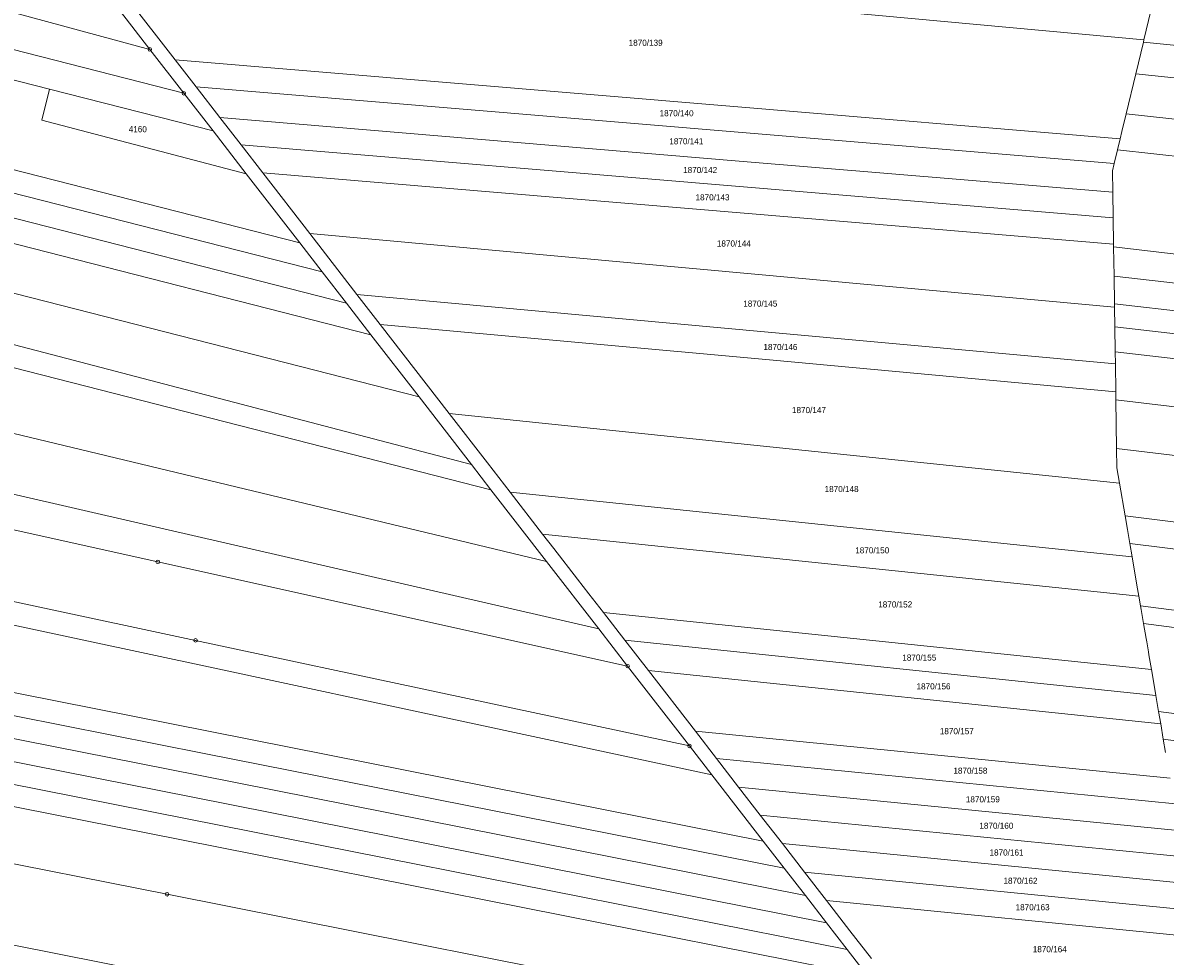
# Model space of a CAD drawing. Header units: metres. Extents: x -595226 to -593310, y -1169452 to -1167804.
# Tile 19 of 35: x -594753 to -594435, y -1168337 to -1168077. Entities that reach past the tile are written whole.
import ezdxf
from ezdxf.enums import TextEntityAlignment as Align

# ---------------------------------------------------------------- set-up
doc = ezdxf.new("R2010")
doc.units = ezdxf.units.M
doc.layers.add('geo katastr', color=5, linetype='Continuous', lineweight=0)
doc.layers.add('Značky bodu BP', color=7, linetype='Continuous')
doc.styles.add('dgn023', font='dgn023.shx')

# ---------------------------------------------------------------- blocks, each defined once
blk = doc.blocks.new('1.05410')
at = {"layer": 'Značky bodu BP', "color": 3, "linetype": 'Continuous', "lineweight": 13}
for radius in [0.5, 0.0303]:
    blk.add_circle((0, 0), radius, dxfattribs=at)
blk = doc.blocks.new('1.05423')
at = {"layer": 'Značky bodu BP', "color": 3, "linetype": 'Continuous', "lineweight": 13}
for radius in [0.5, 0.0303]:
    blk.add_circle((0, 0), radius, dxfattribs=at)
blk = doc.blocks.new('1.05424')
at = {"layer": 'Značky bodu BP', "color": 3, "linetype": 'Continuous', "lineweight": 13}
for radius in [0.5, 0.0303]:
    blk.add_circle((0, 0), radius, dxfattribs=at)
blk = doc.blocks.new('1.05644')
at = {"layer": 'Značky bodu BP', "color": 3, "linetype": 'Continuous', "lineweight": 13}
for radius in [0.5, 0.0303]:
    blk.add_circle((0, 0), radius, dxfattribs=at)
blk = doc.blocks.new('1.05645')
at = {"layer": 'Značky bodu BP', "color": 3, "linetype": 'Continuous', "lineweight": 13}
for radius in [0.5, 0.0303]:
    blk.add_circle((0, 0), radius, dxfattribs=at)
blk = doc.blocks.new('1.05702')
at = {"layer": 'Značky bodu BP', "color": 3, "linetype": 'Continuous', "lineweight": 13}
for radius in [0.5, 0.0303]:
    blk.add_circle((0, 0), radius, dxfattribs=at)
blk = doc.blocks.new('1.05703')
at = {"layer": 'Značky bodu BP', "color": 3, "linetype": 'Continuous', "lineweight": 13}
for radius in [0.5, 0.0303]:
    blk.add_circle((0, 0), radius, dxfattribs=at)

msp = doc.modelspace()

# ---------------------------------------------------------------- linework, layer by layer
at = {"layer": 'geo katastr', "color": 5, "true_color": 0x0000fa}
for p, q in [((-594736.52, -1168053.97), (-594711, -1168086.9)), ((-594718.07, -1168083.99), (-594726.27, -1168073.4)), ((-594443.17, -1168090.76), (-594441.05, -1168081.94)), ((-594441.05, -1168081.94), (-594440.89, -1168081.28)), ((-594441.05, -1168081.94), (-594317.48, -1168094.55)), ((-594708.59, -1168096.22), (-594718.07, -1168083.99)), ((-594711, -1168086.9), (-594705.18, -1168094.42)), ((-594445.86, -1168101.98), (-594443.17, -1168090.76)), ((-594443.17, -1168090.76), (-594309.21, -1168105.42)), ((-594705.18, -1168094.42), (-594698.54, -1168102.99)), ((-594700.46, -1168106.71), (-594746.06, -1168095.06)), ((-594700.46, -1168106.71), (-594708.59, -1168096.22)), ((-594698.54, -1168102.99), (-594692.62, -1168110.62)), ((-594445.86, -1168101.98), (-594299.66, -1168117.98)), ((-594691.17, -1168118.7), (-594700.46, -1168106.71)), ((-594692.62, -1168110.62), (-594686.6, -1168118.39)), ((-594448.28, -1168112.02), (-594447.54, -1168108.94)), ((-594449.19, -1168115.84), (-594448.28, -1168112.02)), ((-594448.28, -1168112.02), (-594291.12, -1168129.21)), ((-594676.27, -1168137.93), (-594691.17, -1168118.7)), ((-594686.6, -1168118.39), (-594673.49, -1168135.32)), ((-594449.47, -1168130.96), (-594449.58, -1168123.82)), ((-594449.36, -1168138.24), (-594449.47, -1168130.96)), ((-594673.49, -1168135.32), (-594660.33, -1168152.31)), ((-594670, -1168146.02), (-594676.27, -1168137.93)), ((-594449.35, -1168139.06), (-594449.36, -1168138.24)), ((-594449.23, -1168147.21), (-594449.35, -1168139.06)), ((-594449.35, -1168139.06), (-594267.74, -1168159.95)), ((-594663.26, -1168154.72), (-594670, -1168146.02)), ((-594449.11, -1168154.89), (-594449.23, -1168147.21)), ((-594449.23, -1168147.21), (-594260.95, -1168168.87)), ((-594660.33, -1168152.31), (-594653.86, -1168160.65)), ((-594656.43, -1168163.54), (-594663.26, -1168154.72)), ((-594449.1, -1168155.84), (-594449.11, -1168154.89)), ((-594449.11, -1168154.89), (-594254.51, -1168177.28)), ((-594449.01, -1168161.37), (-594449.1, -1168155.84)), ((-594653.86, -1168160.65), (-594634.63, -1168185.47)), ((-594448.91, -1168168.32), (-594449.01, -1168161.37)), ((-594642.99, -1168180.89), (-594656.43, -1168163.54)), ((-594448.86, -1168171.65), (-594448.91, -1168168.32)), ((-594448.74, -1168179.41), (-594448.86, -1168171.65)), ((-594628.43, -1168199.69), (-594642.99, -1168180.89)), ((-594448.71, -1168181.66), (-594448.74, -1168179.41)), ((-594448.5, -1168195.29), (-594448.71, -1168181.66)), ((-594634.63, -1168185.47), (-594447.69, -1168204.91)), ((-594622.96, -1168206.74), (-594628.43, -1168199.69)), ((-594446.12, -1168214.07), (-594447.69, -1168204.91)), ((-594607.46, -1168226.75), (-594622.96, -1168206.74)), ((-594617.6, -1168207.46), (-594444.17, -1168225.49)), ((-594617.6, -1168207.46), (-594608.56, -1168219.13)), ((-594608.56, -1168219.13), (-594442.3, -1168236.41)), ((-594444.17, -1168225.49), (-594444.81, -1168221.73)), ((-594592.9, -1168245.55), (-594607.46, -1168226.75)), ((-594441.84, -1168239.1), (-594442.3, -1168236.41)), ((-594591.62, -1168240.99), (-594438.8, -1168256.87)), ((-594591.62, -1168240.99), (-594585.65, -1168248.69)), ((-594584.85, -1168255.94), (-594592.9, -1168245.55)), ((-594585.65, -1168248.69), (-594437.57, -1168264.08)), ((-594585.65, -1168248.69), (-594579.08, -1168257.18)), ((-594567.61, -1168278.19), (-594584.85, -1168255.94)), ((-594579.08, -1168257.18), (-594436.21, -1168272.01)), ((-594579.08, -1168257.18), (-594565.97, -1168274.1)), ((-594436.81, -1168268.54), (-594437.57, -1168264.08)), ((-594436.21, -1168272.01), (-594436.81, -1168268.54)), ((-594435.49, -1168276.26), (-594436.21, -1168272.01)), ((-594565.97, -1168274.1), (-594433.62, -1168287.16)), ((-594565.97, -1168274.1), (-594560.07, -1168281.71)), ((-594434.84, -1168280.04), (-594435.49, -1168276.26)), ((-594561.38, -1168286.22), (-594567.61, -1168278.19)), ((-594560.07, -1168281.71), (-594432.12, -1168294.35)), ((-594560.07, -1168281.71), (-594553.93, -1168289.64)), ((-594547.07, -1168304.71), (-594561.38, -1168286.22)), ((-594553.93, -1168289.64), (-594430.45, -1168301.84)), ((-594553.93, -1168289.64), (-594547.86, -1168297.47)), ((-594547.86, -1168297.47), (-594428.8, -1168309.23)), ((-594547.86, -1168297.47), (-594541.7, -1168305.42)), ((-594541.19, -1168312.29), (-594547.07, -1168304.71)), ((-594541.7, -1168305.42), (-594427.12, -1168316.74)), ((-594541.7, -1168305.42), (-594535.57, -1168313.34)), ((-594535.3, -1168319.9), (-594541.19, -1168312.29)), ((-594535.57, -1168313.34), (-594425.45, -1168324.21)), ((-594535.57, -1168313.34), (-594529.39, -1168321.32)), ((-594529.39, -1168327.51), (-594535.3, -1168319.9)), ((-594529.39, -1168321.32), (-594423.77, -1168331.74)), ((-594523.64, -1168334.95), (-594529.39, -1168327.51)), ((-594517.97, -1168342.26), (-594523.64, -1168334.95))]:
    msp.add_line(p, q, dxfattribs=at)
for points in [[(-594718.07, -1168083.99), (-594794.65, -1168063.17), (-594916.84, -1168029.92)], [(-594708.59, -1168096.22), (-594788.58, -1168075.78), (-594916.38, -1168043.11)], [(-594746.06, -1168095.06), (-594783.96, -1168085.37), (-594916.08, -1168051.6)], [(-594681.51, -1168059.05), (-594561.38, -1168070.14), (-594440.89, -1168081.28)], [(-594440.89, -1168081.28), (-594438.95, -1168073.19), (-594437.33, -1168066.45)], [(-594676.27, -1168137.93), (-594770.22, -1168113.92), (-594915.2, -1168076.88)], [(-594670, -1168146.02), (-594766.65, -1168121.35), (-594914.97, -1168083.44)], [(-594711, -1168086.9), (-594556.34, -1168099.84), (-594447.54, -1168108.94)], [(-594663.26, -1168154.72), (-594762.84, -1168129.26), (-594914.72, -1168090.44)], [(-594705.18, -1168094.42), (-594555.13, -1168106.98), (-594449.19, -1168115.84)], [(-594656.43, -1168163.54), (-594758.95, -1168137.34), (-594914.47, -1168097.6)], [(-594691.17, -1168118.7), (-594748.23, -1168103.73), (-594746.06, -1168095.06)], [(-594698.54, -1168102.99), (-594553.75, -1168115.1), (-594449.58, -1168123.82)], [(-594447.54, -1168108.94), (-594447.05, -1168106.9), (-594445.86, -1168101.98)], [(-594692.62, -1168110.62), (-594552.52, -1168122.34), (-594449.47, -1168130.96)], [(-594642.99, -1168180.89), (-594751.32, -1168153.2), (-594913.98, -1168111.62)], [(-594449.58, -1168123.82), (-594449.67, -1168117.82), (-594449.19, -1168115.84)], [(-594686.6, -1168118.39), (-594551.27, -1168129.71), (-594449.36, -1168138.24)], [(-594622.96, -1168206.74), (-594739.93, -1168176.87), (-594887.95, -1168139.03), (-594957.14, -1168121.36)], [(-594628.43, -1168199.69), (-594743.4, -1168169.64), (-594913.51, -1168125.19)], [(-594673.49, -1168135.32), (-594548.38, -1168146.76), (-594449.1, -1168155.84)], [(-594607.46, -1168226.75), (-594730.09, -1168197.3), (-594882.95, -1168160.58), (-594958.23, -1168142.5)], [(-594660.33, -1168152.31), (-594545.65, -1168162.8), (-594448.86, -1168171.65)], [(-594592.9, -1168245.55), (-594721.07, -1168216.06), (-594878.48, -1168179.82), (-594965.04, -1168159.91)], [(-594653.86, -1168160.65), (-594544.32, -1168170.67), (-594448.74, -1168179.41)], [(-594449.01, -1168161.37), (-594349.66, -1168172.79), (-594249.01, -1168184.37)], [(-594448.91, -1168168.32), (-594349.05, -1168179.8), (-594243.2, -1168191.98)], [(-594448.71, -1168181.66), (-594347.82, -1168193.71), (-594233.34, -1168207.4)], [(-594634.63, -1168185.47), (-594623.95, -1168199.26), (-594617.6, -1168207.46)], [(-594561.38, -1168286.22), (-594701.76, -1168256.17), (-594869.07, -1168220.36), (-594981.79, -1168196.23)], [(-594447.69, -1168204.91), (-594448.42, -1168200.62), (-594448.5, -1168195.29)], [(-594448.5, -1168195.29), (-594346.62, -1168207.47), (-594225.46, -1168221.97)], [(-594584.85, -1168255.94), (-594715.87, -1168226.85), (-594836.46, -1168200.07)], [(-594444.81, -1168221.73), (-594445.48, -1168217.81), (-594446.12, -1168214.07)], [(-594446.12, -1168214.07), (-594344.91, -1168226.62), (-594217.15, -1168242.47)], [(-594547.07, -1168304.71), (-594701.28, -1168274.17), (-594871.52, -1168240.44), (-594991.32, -1168216.72)], [(-594608.56, -1168219.13), (-594605.45, -1168223.14), (-594598.81, -1168231.71), (-594595.68, -1168235.75), (-594591.62, -1168240.99)], [(-594567.61, -1168278.19), (-594705.33, -1168248.75), (-594840.85, -1168219.77)], [(-594444.81, -1168221.73), (-594344.24, -1168234.2), (-594214.85, -1168250.25)], [(-594541.19, -1168312.29), (-594702.89, -1168280.26), (-594873.37, -1168246.48), (-594994.04, -1168222.6)], [(-594442.3, -1168236.41), (-594442.83, -1168233.32), (-594444.17, -1168225.49)], [(-594535.3, -1168319.9), (-594704.51, -1168286.37), (-594875.23, -1168252.55), (-594996.77, -1168228.47)], [(-594529.39, -1168327.51), (-594706.13, -1168292.49), (-594877.1, -1168258.63), (-594999.51, -1168234.4)], [(-594523.64, -1168334.95), (-594707.71, -1168298.48), (-594878.92, -1168264.56), (-595002.2, -1168240.16)], [(-594440.99, -1168244.09), (-594441.66, -1168240.17), (-594441.84, -1168239.1)], [(-594441.84, -1168239.1), (-594342.67, -1168251.97), (-594226.05, -1168267.1), (-594209.82, -1168269.21)], [(-594438.8, -1168256.87), (-594439.5, -1168252.77), (-594439.64, -1168251.98), (-594440.13, -1168249.14), (-594440.29, -1168248.2), (-594440.99, -1168244.09)], [(-594440.99, -1168244.09), (-594342.84, -1168256.84), (-594231.55, -1168271.29), (-594208.79, -1168274.24)], [(-594517.97, -1168342.26), (-594709.27, -1168304.37), (-594880.72, -1168270.41), (-595004.83, -1168245.81)], [(-594437.57, -1168264.08), (-594438.25, -1168260.09), (-594438.8, -1168256.87)], [(-594503.36, -1168361.12), (-594608.56, -1168340.28), (-594713.28, -1168319.53), (-594885.33, -1168285.45), (-595011.61, -1168260.43)], [(-594436.81, -1168268.54), (-594258.32, -1168291.72), (-594206.41, -1168298.45)], [(-594435.49, -1168276.26), (-594266.78, -1168298.16), (-594205.93, -1168306.06)], [(-594483, -1168387.78), (-594555.65, -1168373.4), (-594718.97, -1168341.05), (-594891.89, -1168306.8), (-595021.25, -1168281.18)], [(-594529.39, -1168321.32), (-594522.87, -1168329.73), (-594516.88, -1168337.47)]]:
    msp.add_lwpolyline(points, dxfattribs=at)

# ---------------------------------------------------------------- block references
for name, p in [('1.05644', (-594718.07, -1168083.99)), ('1.05645', (-594708.59, -1168096.22)), ('1.05423', (-594715.87, -1168226.85)), ('1.05702', (-594705.33, -1168248.75)), ('1.05424', (-594584.85, -1168255.94)), ('1.05703', (-594567.61, -1168278.19)), ('1.05410', (-594713.28, -1168319.53))]:
    msp.add_blockref(name, p, dxfattribs=at)

# ---------------------------------------------------------------- texts
at = {"layer": 'geo katastr', "color": 5, "true_color": 0x0000fa, "style": 'dgn023'}
for s, p in [('1870/139', (-594579.83, -1168082.13)), ('1870/140', (-594571.2, -1168101.77)), ('4160', (-594721.43, -1168106.23)), ('1870/141', (-594568.49, -1168109.6)), ('1870/142', (-594564.64, -1168117.61)), ('1870/143', (-594561.18, -1168125.23)), ('1870/144', (-594555.24, -1168138.1)), ('1870/145', (-594547.87, -1168154.85)), ('1870/146', (-594542.25, -1168166.95)), ('1870/147', (-594534.29, -1168184.54)), ('1870/148', (-594525.19, -1168206.55)), ('1870/150', (-594516.65, -1168223.64)), ('1870/152', (-594510.24, -1168238.73)), ('1870/155', (-594503.53, -1168253.54)), ('1870/156', (-594499.56, -1168261.57)), ('1870/157', (-594493.07, -1168274.06)), ('1870/158', (-594489.28, -1168285.09)), ('1870/159', (-594485.81, -1168293.07)), ('1870/160', (-594482.04, -1168300.43)), ('1870/161', (-594479.21, -1168307.89)), ('1870/162', (-594475.32, -1168315.77)), ('1870/163', (-594471.94, -1168323.15)), ('1870/164', (-594467.15, -1168334.85))]:
    msp.add_text(s, height=1.7, dxfattribs=at).set_placement(p, align=Align.MIDDLE_CENTER)

doc.saveas('drawing.dxf')
